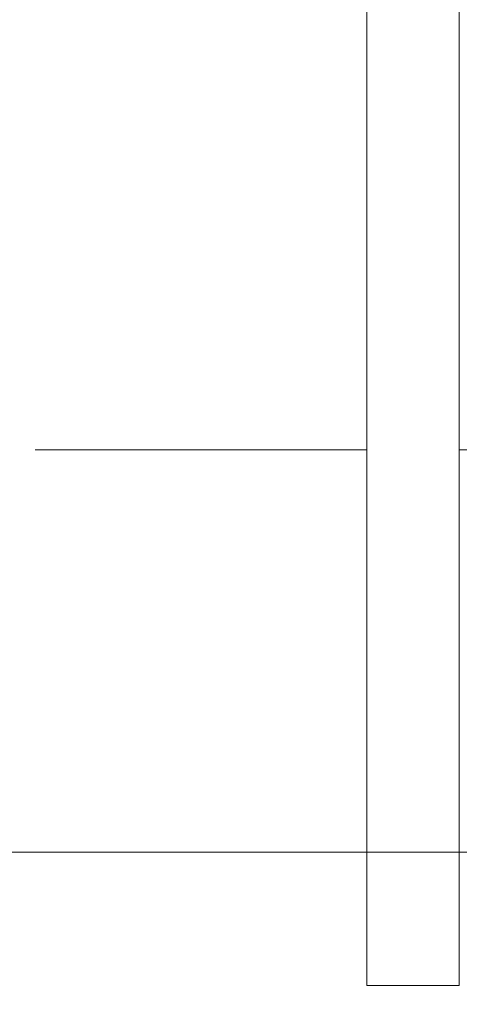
# Model space of a CAD drawing. Header units: millimetres. Extents: x -2033 to 156832, y -23587 to 25008.
# Tile 12 of 71: x 43171 to 43456, y 19776 to 20414. Entities that reach past the tile are written whole.
import ezdxf

# ---------------------------------------------------------------- set-up
doc = ezdxf.new("R2010")
doc.units = ezdxf.units.MM
doc.linetypes.add('IMPORT-B_CARA_14', pattern=[1120, 600, -260, 0, -260])
for name, color, linetype, lineweight in [('CA_IMPORTY18', 8, 'Continuous', 9), ('CA_KOTY', 3, 'Continuous', 9), ('CA_KOTY-100', 3, 'Continuous', 9)]:
    doc.layers.add(name, color=color, linetype=linetype, lineweight=lineweight)
doc.styles.add('Arial_3', font='arial.ttf', dxfattribs={"width": 0.8, "height": 200})
doc.dimstyles.new('HP_Přímá_-_2_mm_Ariel_1-100_1', dxfattribs={"dimscale": 304.8, "dimtxt": 204.05188, "dimasz": 0.656168, "dimexe": 0.328084, "dimexo": 0.0625, "dimgap": 0.164042, "dimtad": 1, "dimdec": 0, "dimzin": 0, "dimdsep": 46, "dimtxsty": 'Arial_3', "dimblk1": 'OBLIQUE', "dimblk2": 'OBLIQUE', "dimsah": 1, "dimcen": 0.09, "dimazin": 0, "dimtfac": 1, "dimtdec": 4, "dimtix": 1, "dimtmove": 0, "dimatfit": 3, "dimfxl": 0.984252, "dimfxlon": 1, "dimtvp": 1, "dimtolj": 1, "dimtzin": 0, "dimarcsym": 2})

# ---------------------------------------------------------------- blocks, each defined once
blk = doc.blocks.new('ocelová kce final - 11542_003_OK-HALA_TaO-2_ET_AciS_2025-05-29_upr_dwg-2597525-PŮDORYS _6_160  _ vestvek V1')
at = {"layer": 'CA_IMPORTY18', "color": 57}
for p, q in [((5190, 19788), (5190, 20950)), ((5130, 19788), (5130, 20550)), ((5130, 19788), (5190, 19788))]:
    blk.add_line(p, q, dxfattribs=at)
at = {"layer": 'CA_IMPORTY18', "color": 57, "linetype": 'IMPORT-B_CARA_14'}
for p, q in [((4915, 20135), (5130, 20135)), ((5190, 20135), (5390, 20135))]:
    blk.add_line(p, q, dxfattribs=at)
blk = doc.blocks.new('ocelová kce final - ocelová kce final-2597615-PŮDORYS _6_160  _ vestvek V1')
blk.add_blockref('ocelová kce final - 11542_003_OK-HALA_TaO-2_ET_AciS_2025-05-29_upr_dwg-2597525-PŮDORYS _6_160  _ vestvek V1', (0, 0))
blk = doc.blocks.new('DIMBLOCK64-PŮDORYS _6_160  _ vestvek V1')
at = {"layer": 'CA_KOTY-100'}
for p, q in [((42495.57, 19874.39), (42495.57, 20174.39)), ((42495.57, 19874.39), (42595.57, 19974.39)), ((48055.57, 19874.39), (48155.57, 19974.39)), ((48055.57, 19874.39), (48055.57, 19974.39)), ((42495.57, 19874.39), (42395.57, 19774.39)), ((42495.57, 19874.39), (48055.57, 19874.39)), ((42495.57, 19874.39), (42495.57, 19774.39)), ((48055.57, 19874.39), (47955.57, 19774.39)), ((48055.57, 19874.39), (48055.57, 19574.39))]:
    blk.add_line(p, q, dxfattribs=at)
at = {"layer": 'CA_KOTY-100', "color": 0, "insert": (45030.71, 20184.04), "char_height": 200, "width": 587.6694, "attachment_point": 1, "line_spacing_factor": 0.941778, "style": 'Arial_3'}
blk.add_mtext('5560', dxfattribs=at)
blk = doc.blocks.new('_Oblique')
at = {"color": 0, "linetype": 'ByBlock', "lineweight": -2}
blk.add_line((-0.5, -0.5), (0.5, 0.5), dxfattribs=at)

msp = doc.modelspace()

# ---------------------------------------------------------------- block references
at = {"layer": 'CA_IMPORTY18', "color": 57}
msp.add_blockref('ocelová kce final - ocelová kce final-2597615-PŮDORYS _6_160  _ vestvek V1', (38265.53, 0), dxfattribs=at)

# ---------------------------------------------------------------- dimensions: what is measured, and where the dimension line sits
at = {"layer": 'CA_KOTY'}
dim = msp.add_linear_dim(base=(48055.57, 19874.39), p1=(42495.57, 20174.39), p2=(48055.57, 19574.39), dimstyle='HP_Přímá_-_2_mm_Ariel_1-100_1', override={"dimpost": '<>', "dimfxl": 5592.27935}, dxfattribs=at)
dim.commit()
dim.dimension.update_dxf_attribs({"geometry": 'DIMBLOCK64-PŮDORYS _6_160  _ vestvek V1', "text_midpoint": (45275.57, 20026.51)})

doc.saveas('drawing.dxf')
